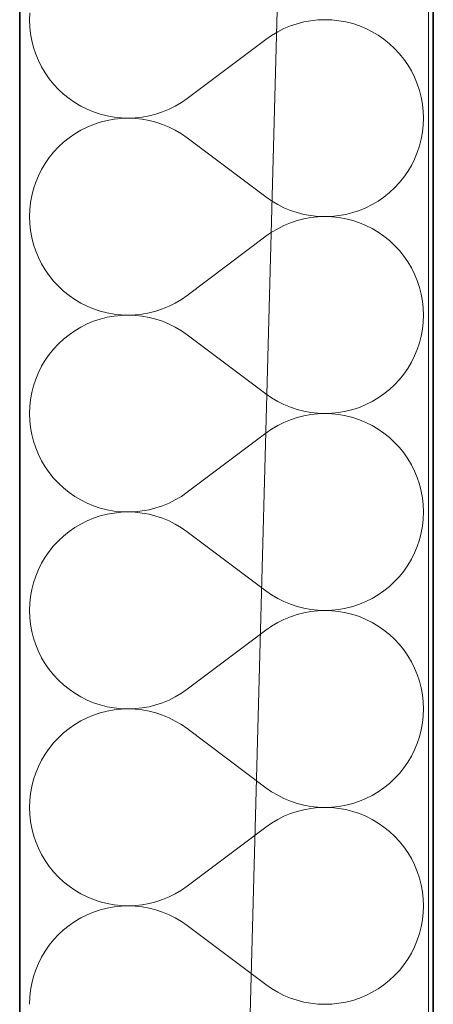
# Model space of a CAD drawing. Header units: millimetres. Extents: x -34676 to 172266, y 39940 to 476087.
# Tile 53 of 256: x 20168 to 20328, y 279246 to 279627. Entities that reach past the tile are written whole.
import ezdxf

# ---------------------------------------------------------------- set-up
doc = ezdxf.new("R2010")
doc.units = ezdxf.units.MM
doc.header["$MEASUREMENT"] = 0
for name, color, linetype in [('#podkład', 252, 'Continuous'), ('- A - ocieplenie', 7, 'Continuous'), ('Konstrukcja - Stropy', 7, 'Continuous')]:
    doc.layers.add(name, color=color, linetype=linetype)

# ---------------------------------------------------------------- blocks, each defined once
blk = doc.blocks.new('UHYGFFFF')
at = {"layer": '- A - ocieplenie', "color": 252, "linetype": 'Continuous', "lineweight": 35, "ltscale": 100}
for p, q in [((19777.48, 387506.86), (19777.48, 382744.35)), ((19937.48, 382893.65), (19937.48, 387506.86))]:
    blk.add_line(p, q, dxfattribs=at)
at = {"layer": '- A - ocieplenie', "color": 252, "linetype": 'Continuous', "lineweight": 13, "ltscale": 100}
for p, q in [((19781.38, 385769.48), (19781.29, 385766.76)), ((19781.29, 385766.76), (19781.38, 385764.04)), ((19781.38, 385764.04), (19781.68, 385761.34)), ((19882.23, 385764.35), (19879.72, 385763.31)), ((19884.81, 385765.21), (19882.23, 385764.35)), ((19887.45, 385765.89), (19884.81, 385765.21)), ((19890.13, 385766.37), (19887.45, 385765.89)), ((19892.83, 385766.66), (19890.13, 385766.37)), ((19895.55, 385766.76), (19892.83, 385766.66)), ((19898.27, 385766.67), (19895.55, 385766.76)), ((19900.97, 385766.38), (19898.27, 385766.67)), ((19903.65, 385765.9), (19900.97, 385766.38)), ((19906.29, 385765.23), (19903.65, 385765.9)), ((19908.87, 385764.37), (19906.29, 385765.23)), ((19911.38, 385763.33), (19908.87, 385764.37)), ((19781.68, 385761.34), (19782.16, 385758.66)), ((19874.95, 385760.7), (19872.72, 385759.14)), ((19877.29, 385762.09), (19874.95, 385760.7)), ((19879.72, 385763.31), (19877.29, 385762.09)), ((19913.82, 385762.11), (19911.38, 385763.33)), ((19916.16, 385760.72), (19913.82, 385762.11)), ((19918.39, 385759.17), (19916.16, 385760.72)), ((19782.16, 385758.66), (19782.83, 385756.03)), ((19872.72, 385759.14), (19842.24, 385736.29)), ((19920.51, 385757.47), (19918.39, 385759.17)), ((19922.5, 385755.61), (19920.51, 385757.47)), ((19782.83, 385756.03), (19783.69, 385753.44)), ((19783.69, 385753.44), (19784.73, 385750.93)), ((19924.36, 385753.62), (19922.5, 385755.61)), ((19926.06, 385751.51), (19924.36, 385753.62)), ((19784.73, 385750.93), (19785.95, 385748.5)), ((19927.62, 385749.27), (19926.06, 385751.51)), ((19929, 385746.93), (19927.62, 385749.27)), ((19785.95, 385748.5), (19787.34, 385746.16)), ((19787.34, 385746.16), (19788.89, 385743.93)), ((19930.22, 385744.5), (19929, 385746.93)), ((19788.89, 385743.93), (19790.6, 385741.81)), ((19790.6, 385741.81), (19792.45, 385739.82)), ((19931.26, 385741.99), (19930.22, 385744.5)), ((19932.12, 385739.4), (19931.26, 385741.99)), ((19792.45, 385739.82), (19794.45, 385737.96)), ((19794.45, 385737.96), (19796.56, 385736.26)), ((19932.8, 385736.77), (19932.12, 385739.4)), ((19796.56, 385736.26), (19798.8, 385734.71)), ((19798.8, 385734.71), (19801.14, 385733.32)), ((19835.24, 385732.12), (19837.67, 385733.34)), ((19837.67, 385733.34), (19840.01, 385734.73)), ((19840.01, 385734.73), (19842.24, 385736.29)), ((19933.28, 385734.09), (19932.8, 385736.77)), ((19933.57, 385731.39), (19933.28, 385734.09)), ((19801.14, 385733.32), (19803.57, 385732.1)), ((19803.57, 385732.1), (19806.09, 385731.06)), ((19806.09, 385731.06), (19808.67, 385730.21)), ((19808.67, 385730.21), (19811.31, 385729.53)), ((19811.31, 385729.53), (19813.98, 385729.05)), ((19824.83, 385729.06), (19827.51, 385729.54)), ((19827.51, 385729.54), (19830.14, 385730.22)), ((19830.14, 385730.22), (19832.72, 385731.08)), ((19832.72, 385731.08), (19835.24, 385732.12)), ((19933.67, 385728.67), (19933.57, 385731.39)), ((19806.09, 385726.27), (19803.57, 385725.23)), ((19808.67, 385727.13), (19806.09, 385726.27)), ((19811.31, 385727.8), (19808.67, 385727.13)), ((19813.98, 385728.28), (19811.31, 385727.8)), ((19813.98, 385729.05), (19816.69, 385728.76)), ((19816.69, 385728.57), (19813.98, 385728.28)), ((19816.69, 385728.76), (19819.41, 385728.67)), ((19819.41, 385728.67), (19816.69, 385728.57)), ((19819.41, 385728.67), (19822.13, 385728.77)), ((19822.13, 385728.57), (19819.41, 385728.67)), ((19822.13, 385728.77), (19824.83, 385729.06)), ((19824.83, 385728.28), (19822.13, 385728.57)), ((19827.51, 385727.79), (19824.83, 385728.28)), ((19830.14, 385727.12), (19827.51, 385727.79)), ((19832.72, 385726.26), (19830.14, 385727.12)), ((19835.24, 385725.21), (19832.72, 385726.26)), ((19933.28, 385723.24), (19933.57, 385725.95)), ((19933.57, 385725.95), (19933.67, 385728.67)), ((19798.8, 385722.63), (19796.56, 385721.08)), ((19801.14, 385724.02), (19798.8, 385722.63)), ((19803.57, 385725.23), (19801.14, 385724.02)), ((19837.67, 385723.99), (19835.24, 385725.21)), ((19840.01, 385722.6), (19837.67, 385723.99)), ((19842.24, 385721.05), (19840.01, 385722.6)), ((19932.8, 385720.57), (19933.28, 385723.24)), ((19794.45, 385719.37), (19792.45, 385717.52)), ((19796.56, 385721.08), (19794.45, 385719.37)), ((19872.72, 385698.19), (19842.24, 385721.05)), ((19932.12, 385717.93), (19932.8, 385720.57)), ((19790.6, 385715.53), (19788.89, 385713.41)), ((19792.45, 385717.52), (19790.6, 385715.53)), ((19930.22, 385712.84), (19931.26, 385715.35)), ((19931.26, 385715.35), (19932.12, 385717.93)), ((19787.34, 385711.18), (19785.95, 385708.84)), ((19788.89, 385713.41), (19787.34, 385711.18)), ((19929, 385710.4), (19930.22, 385712.84)), ((19785.95, 385708.84), (19784.73, 385706.4)), ((19926.06, 385705.83), (19927.62, 385708.06)), ((19927.62, 385708.06), (19929, 385710.4)), ((19783.69, 385703.89), (19782.83, 385701.31)), ((19784.73, 385706.4), (19783.69, 385703.89)), ((19922.5, 385701.72), (19924.36, 385703.71)), ((19924.36, 385703.71), (19926.06, 385705.83)), ((19782.83, 385701.31), (19782.16, 385698.67)), ((19918.39, 385698.16), (19920.51, 385699.87)), ((19920.51, 385699.87), (19922.5, 385701.72)), ((19781.68, 385696), (19781.38, 385693.29)), ((19782.16, 385698.67), (19781.68, 385696)), ((19872.72, 385698.19), (19874.95, 385696.64)), ((19874.95, 385696.64), (19877.29, 385695.25)), ((19877.29, 385695.25), (19879.72, 385694.03)), ((19913.82, 385695.22), (19916.16, 385696.61)), ((19916.16, 385696.61), (19918.39, 385698.16)), ((19781.38, 385693.29), (19781.29, 385690.57)), ((19879.72, 385694.03), (19882.23, 385692.98)), ((19882.23, 385692.98), (19884.81, 385692.12)), ((19884.81, 385692.12), (19887.45, 385691.45)), ((19887.45, 385691.45), (19890.13, 385690.96)), ((19900.97, 385690.96), (19903.65, 385691.44)), ((19903.65, 385691.44), (19906.29, 385692.11)), ((19906.29, 385692.11), (19908.87, 385692.97)), ((19908.87, 385692.97), (19911.38, 385694.01)), ((19911.38, 385694.01), (19913.82, 385695.22)), ((19781.29, 385690.57), (19781.38, 385687.85)), ((19781.38, 385687.85), (19781.68, 385685.15)), ((19882.23, 385688.16), (19879.72, 385687.12)), ((19884.81, 385689.02), (19882.23, 385688.16)), ((19887.45, 385689.7), (19884.81, 385689.02)), ((19890.13, 385690.18), (19887.45, 385689.7)), ((19890.13, 385690.96), (19892.83, 385690.67)), ((19892.83, 385690.47), (19890.13, 385690.18)), ((19892.83, 385690.67), (19895.55, 385690.57)), ((19895.55, 385690.57), (19892.83, 385690.47)), ((19895.55, 385690.57), (19898.27, 385690.67)), ((19898.27, 385690.48), (19895.55, 385690.57)), ((19898.27, 385690.67), (19900.97, 385690.96)), ((19900.97, 385690.19), (19898.27, 385690.48)), ((19903.65, 385689.71), (19900.97, 385690.19)), ((19906.29, 385689.03), (19903.65, 385689.71)), ((19908.87, 385688.18), (19906.29, 385689.03)), ((19911.38, 385687.14), (19908.87, 385688.18)), ((19781.68, 385685.15), (19782.16, 385682.47)), ((19874.95, 385684.51), (19872.72, 385682.95)), ((19877.29, 385685.9), (19874.95, 385684.51)), ((19879.72, 385687.12), (19877.29, 385685.9)), ((19913.82, 385685.92), (19911.38, 385687.14)), ((19916.16, 385684.53), (19913.82, 385685.92)), ((19918.39, 385682.98), (19916.16, 385684.53)), ((19782.16, 385682.47), (19782.83, 385679.84)), ((19872.72, 385682.95), (19842.24, 385660.1)), ((19920.51, 385681.28), (19918.39, 385682.98)), ((19922.5, 385679.42), (19920.51, 385681.28)), ((19782.83, 385679.84), (19783.69, 385677.25)), ((19783.69, 385677.25), (19784.73, 385674.74)), ((19924.36, 385677.43), (19922.5, 385679.42)), ((19926.06, 385675.31), (19924.36, 385677.43)), ((19784.73, 385674.74), (19785.95, 385672.31)), ((19927.62, 385673.08), (19926.06, 385675.31)), ((19929, 385670.74), (19927.62, 385673.08)), ((19785.95, 385672.31), (19787.34, 385669.97)), ((19787.34, 385669.97), (19788.89, 385667.73)), ((19930.22, 385668.31), (19929, 385670.74)), ((19788.89, 385667.73), (19790.6, 385665.62)), ((19790.6, 385665.62), (19792.45, 385663.63)), ((19931.26, 385665.8), (19930.22, 385668.31)), ((19932.12, 385663.21), (19931.26, 385665.8)), ((19792.45, 385663.63), (19794.45, 385661.77)), ((19794.45, 385661.77), (19796.56, 385660.07)), ((19932.8, 385660.58), (19932.12, 385663.21)), ((19796.56, 385660.07), (19798.8, 385658.52)), ((19798.8, 385658.52), (19801.14, 385657.13)), ((19835.24, 385655.93), (19837.67, 385657.15)), ((19837.67, 385657.15), (19840.01, 385658.54)), ((19840.01, 385658.54), (19842.24, 385660.1)), ((19933.28, 385657.9), (19932.8, 385660.58)), ((19933.57, 385655.2), (19933.28, 385657.9)), ((19801.14, 385657.13), (19803.57, 385655.91)), ((19803.57, 385655.91), (19806.09, 385654.87)), ((19806.09, 385654.87), (19808.67, 385654.01)), ((19808.67, 385654.01), (19811.31, 385653.34)), ((19811.31, 385653.34), (19813.98, 385652.86)), ((19824.83, 385652.87), (19827.51, 385653.35)), ((19827.51, 385653.35), (19830.14, 385654.03)), ((19830.14, 385654.03), (19832.72, 385654.89)), ((19832.72, 385654.89), (19835.24, 385655.93)), ((19933.67, 385652.48), (19933.57, 385655.2)), ((19806.09, 385650.08), (19803.57, 385649.04)), ((19808.67, 385650.94), (19806.09, 385650.08)), ((19811.31, 385651.61), (19808.67, 385650.94)), ((19813.98, 385652.09), (19811.31, 385651.61)), ((19813.98, 385652.86), (19816.69, 385652.57)), ((19816.69, 385652.38), (19813.98, 385652.09)), ((19816.69, 385652.57), (19819.41, 385652.48)), ((19819.41, 385652.48), (19816.69, 385652.38)), ((19819.41, 385652.48), (19822.13, 385652.58)), ((19822.13, 385652.38), (19819.41, 385652.48)), ((19822.13, 385652.58), (19824.83, 385652.87)), ((19824.83, 385652.09), (19822.13, 385652.38)), ((19827.51, 385651.6), (19824.83, 385652.09)), ((19830.14, 385650.93), (19827.51, 385651.6)), ((19832.72, 385650.06), (19830.14, 385650.93)), ((19835.24, 385649.02), (19832.72, 385650.06)), ((19933.28, 385647.05), (19933.57, 385649.76)), ((19933.57, 385649.76), (19933.67, 385652.48)), ((19798.8, 385646.44), (19796.56, 385644.89)), ((19801.14, 385647.83), (19798.8, 385646.44)), ((19803.57, 385649.04), (19801.14, 385647.83)), ((19837.67, 385647.8), (19835.24, 385649.02)), ((19840.01, 385646.41), (19837.67, 385647.8)), ((19842.24, 385644.86), (19840.01, 385646.41)), ((19932.8, 385644.38), (19933.28, 385647.05)), ((19794.45, 385643.18), (19792.45, 385641.33)), ((19796.56, 385644.89), (19794.45, 385643.18)), ((19872.72, 385622), (19842.24, 385644.86)), ((19932.12, 385641.74), (19932.8, 385644.38)), ((19790.6, 385639.34), (19788.89, 385637.22)), ((19792.45, 385641.33), (19790.6, 385639.34)), ((19930.22, 385636.65), (19931.26, 385639.16)), ((19931.26, 385639.16), (19932.12, 385641.74)), ((19787.34, 385634.99), (19785.95, 385632.65)), ((19788.89, 385637.22), (19787.34, 385634.99)), ((19929, 385634.21), (19930.22, 385636.65)), ((19785.95, 385632.65), (19784.73, 385630.21)), ((19926.06, 385629.64), (19927.62, 385631.87)), ((19927.62, 385631.87), (19929, 385634.21)), ((19783.69, 385627.7), (19782.83, 385625.12)), ((19784.73, 385630.21), (19783.69, 385627.7)), ((19922.5, 385625.53), (19924.36, 385627.52)), ((19924.36, 385627.52), (19926.06, 385629.64)), ((19782.83, 385625.12), (19782.16, 385622.48)), ((19918.39, 385621.97), (19920.51, 385623.68)), ((19920.51, 385623.68), (19922.5, 385625.53)), ((19781.68, 385619.81), (19781.38, 385617.1)), ((19782.16, 385622.48), (19781.68, 385619.81)), ((19872.72, 385622), (19874.95, 385620.45)), ((19874.95, 385620.45), (19877.29, 385619.06)), ((19877.29, 385619.06), (19879.72, 385617.84)), ((19913.82, 385619.03), (19916.16, 385620.42)), ((19916.16, 385620.42), (19918.39, 385621.97)), ((19781.38, 385617.1), (19781.29, 385614.38)), ((19879.72, 385617.84), (19882.23, 385616.79)), ((19882.23, 385616.79), (19884.81, 385615.93)), ((19884.81, 385615.93), (19887.45, 385615.26)), ((19887.45, 385615.26), (19890.13, 385614.77)), ((19900.97, 385614.77), (19903.65, 385615.25)), ((19903.65, 385615.25), (19906.29, 385615.92)), ((19906.29, 385615.92), (19908.87, 385616.78)), ((19908.87, 385616.78), (19911.38, 385617.82)), ((19911.38, 385617.82), (19913.82, 385619.03)), ((19781.29, 385614.38), (19781.38, 385611.66)), ((19781.38, 385611.66), (19781.68, 385608.96)), ((19882.23, 385611.97), (19879.72, 385610.93)), ((19884.81, 385612.83), (19882.23, 385611.97)), ((19887.45, 385613.51), (19884.81, 385612.83)), ((19890.13, 385613.99), (19887.45, 385613.51)), ((19890.13, 385614.77), (19892.83, 385614.48)), ((19892.83, 385614.28), (19890.13, 385613.99)), ((19892.83, 385614.48), (19895.55, 385614.38)), ((19895.55, 385614.38), (19892.83, 385614.28)), ((19895.55, 385614.38), (19898.27, 385614.48)), ((19898.27, 385614.29), (19895.55, 385614.38)), ((19898.27, 385614.48), (19900.97, 385614.77)), ((19900.97, 385614), (19898.27, 385614.29)), ((19903.65, 385613.52), (19900.97, 385614)), ((19906.29, 385612.84), (19903.65, 385613.52)), ((19908.87, 385611.99), (19906.29, 385612.84)), ((19911.38, 385610.95), (19908.87, 385611.99)), ((19781.68, 385608.96), (19782.16, 385606.28)), ((19874.95, 385608.32), (19872.72, 385606.76)), ((19877.29, 385609.71), (19874.95, 385608.32)), ((19879.72, 385610.93), (19877.29, 385609.71)), ((19913.82, 385609.73), (19911.38, 385610.95)), ((19916.16, 385608.34), (19913.82, 385609.73)), ((19918.39, 385606.79), (19916.16, 385608.34)), ((19782.16, 385606.28), (19782.83, 385603.64)), ((19872.72, 385606.76), (19842.24, 385583.91)), ((19920.51, 385605.09), (19918.39, 385606.79)), ((19922.5, 385603.23), (19920.51, 385605.09)), ((19782.83, 385603.64), (19783.69, 385601.06)), ((19783.69, 385601.06), (19784.73, 385598.55)), ((19924.36, 385601.24), (19922.5, 385603.23)), ((19926.06, 385599.12), (19924.36, 385601.24)), ((19784.73, 385598.55), (19785.95, 385596.12)), ((19927.62, 385596.89), (19926.06, 385599.12)), ((19929, 385594.55), (19927.62, 385596.89)), ((19785.95, 385596.12), (19787.34, 385593.78)), ((19787.34, 385593.78), (19788.89, 385591.54)), ((19930.22, 385592.12), (19929, 385594.55)), ((19788.89, 385591.54), (19790.6, 385589.43)), ((19790.6, 385589.43), (19792.45, 385587.44)), ((19931.26, 385589.6), (19930.22, 385592.12)), ((19932.12, 385587.02), (19931.26, 385589.6)), ((19792.45, 385587.44), (19794.45, 385585.58)), ((19794.45, 385585.58), (19796.56, 385583.88)), ((19932.8, 385584.39), (19932.12, 385587.02)), ((19796.56, 385583.88), (19798.8, 385582.33)), ((19798.8, 385582.33), (19801.14, 385580.94)), ((19835.24, 385579.74), (19837.67, 385580.96)), ((19837.67, 385580.96), (19840.01, 385582.35)), ((19840.01, 385582.35), (19842.24, 385583.91)), ((19933.28, 385581.71), (19932.8, 385584.39)), ((19933.57, 385579.01), (19933.28, 385581.71)), ((19801.14, 385580.94), (19803.57, 385579.72)), ((19803.57, 385579.72), (19806.09, 385578.68)), ((19806.09, 385578.68), (19808.67, 385577.82)), ((19808.67, 385577.82), (19811.31, 385577.15)), ((19811.31, 385577.15), (19813.98, 385576.67)), ((19824.83, 385576.68), (19827.51, 385577.16)), ((19827.51, 385577.16), (19830.14, 385577.84)), ((19830.14, 385577.84), (19832.72, 385578.7)), ((19832.72, 385578.7), (19835.24, 385579.74)), ((19933.67, 385576.29), (19933.57, 385579.01)), ((19806.09, 385573.89), (19803.57, 385572.85)), ((19808.67, 385574.75), (19806.09, 385573.89)), ((19811.31, 385575.42), (19808.67, 385574.75)), ((19813.98, 385575.9), (19811.31, 385575.42)), ((19813.98, 385576.67), (19816.69, 385576.38)), ((19816.69, 385576.19), (19813.98, 385575.9)), ((19816.69, 385576.38), (19819.41, 385576.29)), ((19819.41, 385576.29), (19816.69, 385576.19)), ((19819.41, 385576.29), (19822.13, 385576.39)), ((19822.13, 385576.19), (19819.41, 385576.29)), ((19822.13, 385576.39), (19824.83, 385576.68)), ((19824.83, 385575.9), (19822.13, 385576.19)), ((19827.51, 385575.41), (19824.83, 385575.9)), ((19830.14, 385574.74), (19827.51, 385575.41)), ((19832.72, 385573.87), (19830.14, 385574.74)), ((19835.24, 385572.83), (19832.72, 385573.87)), ((19933.28, 385570.86), (19933.57, 385573.57)), ((19933.57, 385573.57), (19933.67, 385576.29)), ((19798.8, 385570.25), (19796.56, 385568.7)), ((19801.14, 385571.63), (19798.8, 385570.25)), ((19803.57, 385572.85), (19801.14, 385571.63)), ((19837.67, 385571.61), (19835.24, 385572.83)), ((19840.01, 385570.22), (19837.67, 385571.61)), ((19842.24, 385568.67), (19840.01, 385570.22)), ((19932.8, 385568.19), (19933.28, 385570.86)), ((19794.45, 385566.99), (19792.45, 385565.14)), ((19796.56, 385568.7), (19794.45, 385566.99)), ((19872.72, 385545.81), (19842.24, 385568.67)), ((19932.12, 385565.55), (19932.8, 385568.19)), ((19790.6, 385563.15), (19788.89, 385561.03)), ((19792.45, 385565.14), (19790.6, 385563.15)), ((19930.22, 385560.46), (19931.26, 385562.97)), ((19931.26, 385562.97), (19932.12, 385565.55)), ((19787.34, 385558.79), (19785.95, 385556.46)), ((19788.89, 385561.03), (19787.34, 385558.79)), ((19929, 385558.02), (19930.22, 385560.46)), ((19785.95, 385556.46), (19784.73, 385554.02)), ((19926.06, 385553.45), (19927.62, 385555.68)), ((19927.62, 385555.68), (19929, 385558.02)), ((19783.69, 385551.51), (19782.83, 385548.93)), ((19784.73, 385554.02), (19783.69, 385551.51)), ((19922.5, 385549.34), (19924.36, 385551.33)), ((19924.36, 385551.33), (19926.06, 385553.45)), ((19782.83, 385548.93), (19782.16, 385546.29)), ((19918.39, 385545.78), (19920.51, 385547.49)), ((19920.51, 385547.49), (19922.5, 385549.34)), ((19781.68, 385543.62), (19781.38, 385540.91)), ((19782.16, 385546.29), (19781.68, 385543.62)), ((19872.72, 385545.81), (19874.95, 385544.26)), ((19874.95, 385544.26), (19877.29, 385542.87)), ((19877.29, 385542.87), (19879.72, 385541.65)), ((19913.82, 385542.84), (19916.16, 385544.23)), ((19916.16, 385544.23), (19918.39, 385545.78)), ((19781.38, 385540.91), (19781.29, 385538.19)), ((19879.72, 385541.65), (19882.23, 385540.6)), ((19882.23, 385540.6), (19884.81, 385539.74)), ((19884.81, 385539.74), (19887.45, 385539.07)), ((19887.45, 385539.07), (19890.13, 385538.58)), ((19900.97, 385538.58), (19903.65, 385539.06)), ((19903.65, 385539.06), (19906.29, 385539.73)), ((19906.29, 385539.73), (19908.87, 385540.59)), ((19908.87, 385540.59), (19911.38, 385541.63)), ((19911.38, 385541.63), (19913.82, 385542.84)), ((19781.29, 385538.19), (19781.38, 385535.47)), ((19781.38, 385535.47), (19781.68, 385532.77)), ((19882.23, 385535.78), (19879.72, 385534.74)), ((19884.81, 385536.64), (19882.23, 385535.78)), ((19887.45, 385537.31), (19884.81, 385536.64)), ((19890.13, 385537.8), (19887.45, 385537.31)), ((19890.13, 385538.58), (19892.83, 385538.29)), ((19892.83, 385538.09), (19890.13, 385537.8)), ((19892.83, 385538.29), (19895.55, 385538.19)), ((19895.55, 385538.19), (19892.83, 385538.09)), ((19895.55, 385538.19), (19898.27, 385538.29)), ((19898.27, 385538.1), (19895.55, 385538.19)), ((19898.27, 385538.29), (19900.97, 385538.58)), ((19900.97, 385537.81), (19898.27, 385538.1)), ((19903.65, 385537.33), (19900.97, 385537.81)), ((19906.29, 385536.65), (19903.65, 385537.33)), ((19908.87, 385535.8), (19906.29, 385536.65)), ((19911.38, 385534.76), (19908.87, 385535.8)), ((19781.68, 385532.77), (19782.16, 385530.09)), ((19874.95, 385532.13), (19872.72, 385530.57)), ((19877.29, 385533.52), (19874.95, 385532.13)), ((19879.72, 385534.74), (19877.29, 385533.52)), ((19913.82, 385533.54), (19911.38, 385534.76)), ((19916.16, 385532.15), (19913.82, 385533.54)), ((19918.39, 385530.6), (19916.16, 385532.15)), ((19782.16, 385530.09), (19782.83, 385527.45)), ((19872.72, 385530.57), (19842.24, 385507.72)), ((19920.51, 385528.9), (19918.39, 385530.6)), ((19922.5, 385527.04), (19920.51, 385528.9)), ((19782.83, 385527.45), (19783.69, 385524.87)), ((19783.69, 385524.87), (19784.73, 385522.36)), ((19924.36, 385525.05), (19922.5, 385527.04)), ((19926.06, 385522.93), (19924.36, 385525.05)), ((19784.73, 385522.36), (19785.95, 385519.93)), ((19927.62, 385520.7), (19926.06, 385522.93)), ((19929, 385518.36), (19927.62, 385520.7)), ((19785.95, 385519.93), (19787.34, 385517.59)), ((19787.34, 385517.59), (19788.89, 385515.35)), ((19930.22, 385515.93), (19929, 385518.36)), ((19788.89, 385515.35), (19790.6, 385513.24)), ((19790.6, 385513.24), (19792.45, 385511.25)), ((19931.26, 385513.41), (19930.22, 385515.93)), ((19932.12, 385510.83), (19931.26, 385513.41)), ((19792.45, 385511.25), (19794.45, 385509.39)), ((19794.45, 385509.39), (19796.56, 385507.69)), ((19932.8, 385508.2), (19932.12, 385510.83)), ((19796.56, 385507.69), (19798.8, 385506.14)), ((19798.8, 385506.14), (19801.14, 385504.75)), ((19835.24, 385503.55), (19837.67, 385504.77)), ((19837.67, 385504.77), (19840.01, 385506.16)), ((19840.01, 385506.16), (19842.24, 385507.72)), ((19933.28, 385505.52), (19932.8, 385508.2)), ((19933.57, 385502.81), (19933.28, 385505.52)), ((19801.14, 385504.75), (19803.57, 385503.53)), ((19803.57, 385503.53), (19806.09, 385502.49)), ((19806.09, 385502.49), (19808.67, 385501.63)), ((19808.67, 385501.63), (19811.31, 385500.96)), ((19811.31, 385500.96), (19813.98, 385500.48)), ((19824.83, 385500.49), (19827.51, 385500.97)), ((19827.51, 385500.97), (19830.14, 385501.65)), ((19830.14, 385501.65), (19832.72, 385502.51)), ((19832.72, 385502.51), (19835.24, 385503.55)), ((19933.67, 385500.1), (19933.57, 385502.81)), ((19806.09, 385497.7), (19803.57, 385496.66)), ((19808.67, 385498.56), (19806.09, 385497.7)), ((19811.31, 385499.23), (19808.67, 385498.56)), ((19813.98, 385499.71), (19811.31, 385499.23)), ((19813.98, 385500.48), (19816.69, 385500.19)), ((19816.69, 385500), (19813.98, 385499.71)), ((19816.69, 385500.19), (19819.41, 385500.1)), ((19819.41, 385500.1), (19816.69, 385500)), ((19819.41, 385500.1), (19822.13, 385500.2)), ((19822.13, 385500), (19819.41, 385500.1)), ((19822.13, 385500.2), (19824.83, 385500.49)), ((19824.83, 385499.7), (19822.13, 385500)), ((19827.51, 385499.22), (19824.83, 385499.7)), ((19830.14, 385498.54), (19827.51, 385499.22)), ((19832.72, 385497.68), (19830.14, 385498.54)), ((19835.24, 385496.64), (19832.72, 385497.68)), ((19933.28, 385494.67), (19933.57, 385497.38)), ((19933.57, 385497.38), (19933.67, 385500.1)), ((19798.8, 385494.06), (19796.56, 385492.51)), ((19801.14, 385495.44), (19798.8, 385494.06)), ((19803.57, 385496.66), (19801.14, 385495.44)), ((19837.67, 385495.42), (19835.24, 385496.64)), ((19840.01, 385494.03), (19837.67, 385495.42)), ((19842.24, 385492.48), (19840.01, 385494.03)), ((19932.8, 385492), (19933.28, 385494.67)), ((19794.45, 385490.8), (19792.45, 385488.95)), ((19796.56, 385492.51), (19794.45, 385490.8)), ((19872.72, 385469.62), (19842.24, 385492.48)), ((19932.12, 385489.36), (19932.8, 385492)), ((19790.6, 385486.96), (19788.89, 385484.84)), ((19792.45, 385488.95), (19790.6, 385486.96)), ((19930.22, 385484.26), (19931.26, 385486.78)), ((19931.26, 385486.78), (19932.12, 385489.36)), ((19787.34, 385482.6), (19785.95, 385480.26)), ((19788.89, 385484.84), (19787.34, 385482.6)), ((19929, 385481.83), (19930.22, 385484.26)), ((19785.95, 385480.26), (19784.73, 385477.83)), ((19926.06, 385477.26), (19927.62, 385479.49)), ((19927.62, 385479.49), (19929, 385481.83)), ((19783.69, 385475.32), (19782.83, 385472.74)), ((19784.73, 385477.83), (19783.69, 385475.32)), ((19922.5, 385473.15), (19924.36, 385475.14)), ((19924.36, 385475.14), (19926.06, 385477.26)), ((19782.83, 385472.74), (19782.16, 385470.1)), ((19918.39, 385469.59), (19920.51, 385471.3)), ((19920.51, 385471.3), (19922.5, 385473.15)), ((19781.68, 385467.42), (19781.38, 385464.72)), ((19782.16, 385470.1), (19781.68, 385467.42)), ((19872.72, 385469.62), (19874.95, 385468.07)), ((19874.95, 385468.07), (19877.29, 385466.68)), ((19877.29, 385466.68), (19879.72, 385465.46)), ((19913.82, 385466.65), (19916.16, 385468.04)), ((19916.16, 385468.04), (19918.39, 385469.59)), ((19781.38, 385464.72), (19781.29, 385462)), ((19879.72, 385465.46), (19882.23, 385464.41)), ((19882.23, 385464.41), (19884.81, 385463.55)), ((19884.81, 385463.55), (19887.45, 385462.88)), ((19887.45, 385462.88), (19890.13, 385462.39)), ((19900.97, 385462.39), (19903.65, 385462.87)), ((19903.65, 385462.87), (19906.29, 385463.54)), ((19906.29, 385463.54), (19908.87, 385464.4)), ((19908.87, 385464.4), (19911.38, 385465.44)), ((19911.38, 385465.44), (19913.82, 385466.65)), ((19781.29, 385462), (19781.38, 385459.28)), ((19781.38, 385459.28), (19781.68, 385456.58)), ((19882.23, 385459.59), (19879.72, 385458.55)), ((19884.81, 385460.45), (19882.23, 385459.59)), ((19887.45, 385461.12), (19884.81, 385460.45)), ((19890.13, 385461.61), (19887.45, 385461.12)), ((19890.13, 385462.39), (19892.83, 385462.1)), ((19892.83, 385461.9), (19890.13, 385461.61)), ((19892.83, 385462.1), (19895.55, 385462)), ((19895.55, 385462), (19892.83, 385461.9)), ((19895.55, 385462), (19898.27, 385462.1)), ((19898.27, 385461.91), (19895.55, 385462)), ((19898.27, 385462.1), (19900.97, 385462.39)), ((19900.97, 385461.62), (19898.27, 385461.91)), ((19903.65, 385461.13), (19900.97, 385461.62)), ((19906.29, 385460.46), (19903.65, 385461.13)), ((19908.87, 385459.61), (19906.29, 385460.46)), ((19911.38, 385458.57), (19908.87, 385459.61)), ((19781.68, 385456.58), (19782.16, 385453.9)), ((19874.95, 385455.94), (19872.72, 385454.38)), ((19877.29, 385457.33), (19874.95, 385455.94)), ((19879.72, 385458.55), (19877.29, 385457.33)), ((19913.82, 385457.35), (19911.38, 385458.57)), ((19916.16, 385455.96), (19913.82, 385457.35)), ((19918.39, 385454.41), (19916.16, 385455.96)), ((19782.16, 385453.9), (19782.83, 385451.26)), ((19872.72, 385454.38), (19842.24, 385431.52)), ((19920.51, 385452.7), (19918.39, 385454.41)), ((19922.5, 385450.85), (19920.51, 385452.7)), ((19782.83, 385451.26), (19783.69, 385448.68)), ((19783.69, 385448.68), (19784.73, 385446.17)), ((19924.36, 385448.86), (19922.5, 385450.85)), ((19926.06, 385446.74), (19924.36, 385448.86)), ((19784.73, 385446.17), (19785.95, 385443.74)), ((19927.62, 385444.51), (19926.06, 385446.74)), ((19929, 385442.17), (19927.62, 385444.51)), ((19785.95, 385443.74), (19787.34, 385441.4)), ((19787.34, 385441.4), (19788.89, 385439.16)), ((19930.22, 385439.74), (19929, 385442.17)), ((19788.89, 385439.16), (19790.6, 385437.05)), ((19790.6, 385437.05), (19792.45, 385435.05)), ((19931.26, 385437.22), (19930.22, 385439.74)), ((19932.12, 385434.64), (19931.26, 385437.22)), ((19792.45, 385435.05), (19794.45, 385433.2)), ((19794.45, 385433.2), (19796.56, 385431.5)), ((19932.8, 385432.01), (19932.12, 385434.64)), ((19796.56, 385431.5), (19798.8, 385429.94)), ((19798.8, 385429.94), (19801.14, 385428.56)), ((19835.24, 385427.36), (19837.67, 385428.58)), ((19837.67, 385428.58), (19840.01, 385429.97)), ((19840.01, 385429.97), (19842.24, 385431.52)), ((19933.28, 385429.33), (19932.8, 385432.01)), ((19933.57, 385426.62), (19933.28, 385429.33)), ((19801.14, 385428.56), (19803.57, 385427.34)), ((19803.57, 385427.34), (19806.09, 385426.3)), ((19806.09, 385426.3), (19808.67, 385425.44)), ((19808.67, 385425.44), (19811.31, 385424.77)), ((19811.31, 385424.77), (19813.98, 385424.29)), ((19824.83, 385424.3), (19827.51, 385424.78)), ((19827.51, 385424.78), (19830.14, 385425.46)), ((19830.14, 385425.46), (19832.72, 385426.32)), ((19832.72, 385426.32), (19835.24, 385427.36)), ((19933.67, 385423.91), (19933.57, 385426.62)), ((19806.09, 385421.51), (19803.57, 385420.47)), ((19808.67, 385422.37), (19806.09, 385421.51)), ((19811.31, 385423.04), (19808.67, 385422.37)), ((19813.98, 385423.52), (19811.31, 385423.04)), ((19813.98, 385424.29), (19816.69, 385424)), ((19816.69, 385423.81), (19813.98, 385423.52)), ((19816.69, 385424), (19819.41, 385423.91)), ((19819.41, 385423.91), (19816.69, 385423.81)), ((19819.41, 385423.91), (19822.13, 385424)), ((19822.13, 385423.81), (19819.41, 385423.91)), ((19822.13, 385424), (19824.83, 385424.3)), ((19824.83, 385423.51), (19822.13, 385423.81)), ((19827.51, 385423.03), (19824.83, 385423.51)), ((19830.14, 385422.35), (19827.51, 385423.03)), ((19832.72, 385421.49), (19830.14, 385422.35)), ((19835.24, 385420.45), (19832.72, 385421.49)), ((19933.28, 385418.48), (19933.57, 385421.19)), ((19933.57, 385421.19), (19933.67, 385423.91)), ((19798.8, 385417.87), (19796.56, 385416.32)), ((19801.14, 385419.25), (19798.8, 385417.87)), ((19803.57, 385420.47), (19801.14, 385419.25)), ((19837.67, 385419.23), (19835.24, 385420.45)), ((19840.01, 385417.84), (19837.67, 385419.23)), ((19842.24, 385416.29), (19840.01, 385417.84)), ((19932.8, 385415.8), (19933.28, 385418.48)), ((19794.45, 385414.61), (19792.45, 385412.76)), ((19796.56, 385416.32), (19794.45, 385414.61)), ((19872.72, 385393.43), (19842.24, 385416.29)), ((19932.12, 385413.17), (19932.8, 385415.8)), ((19790.6, 385410.77), (19788.89, 385408.65)), ((19792.45, 385412.76), (19790.6, 385410.77)), ((19930.22, 385408.07), (19931.26, 385410.59)), ((19931.26, 385410.59), (19932.12, 385413.17)), ((19787.34, 385406.41), (19785.95, 385404.07)), ((19788.89, 385408.65), (19787.34, 385406.41)), ((19929, 385405.64), (19930.22, 385408.07)), ((19785.95, 385404.07), (19784.73, 385401.64)), ((19926.06, 385401.07), (19927.62, 385403.3)), ((19927.62, 385403.3), (19929, 385405.64)), ((19783.69, 385399.13), (19782.83, 385396.55)), ((19784.73, 385401.64), (19783.69, 385399.13)), ((19922.5, 385396.96), (19924.36, 385398.95)), ((19924.36, 385398.95), (19926.06, 385401.07)), ((19782.83, 385396.55), (19782.16, 385393.91)), ((19918.39, 385393.4), (19920.51, 385395.11)), ((19920.51, 385395.11), (19922.5, 385396.96)), ((19781.68, 385391.23), (19781.38, 385388.53)), ((19782.16, 385393.91), (19781.68, 385391.23)), ((19872.72, 385393.43), (19874.95, 385391.88)), ((19874.95, 385391.88), (19877.29, 385390.49)), ((19877.29, 385390.49), (19879.72, 385389.27)), ((19913.82, 385390.46), (19916.16, 385391.85)), ((19916.16, 385391.85), (19918.39, 385393.4)), ((19781.38, 385388.53), (19781.29, 385385.81)), ((19879.72, 385389.27), (19882.23, 385388.22)), ((19882.23, 385388.22), (19884.81, 385387.36)), ((19884.81, 385387.36), (19887.45, 385386.69)), ((19887.45, 385386.69), (19890.13, 385386.2)), ((19900.97, 385386.2), (19903.65, 385386.68)), ((19903.65, 385386.68), (19906.29, 385387.35)), ((19906.29, 385387.35), (19908.87, 385388.21)), ((19908.87, 385388.21), (19911.38, 385389.25)), ((19911.38, 385389.25), (19913.82, 385390.46)), ((19890.13, 385386.2), (19892.83, 385385.91)), ((19892.83, 385385.91), (19895.55, 385385.81)), ((19895.55, 385385.81), (19898.27, 385385.91)), ((19898.27, 385385.91), (19900.97, 385386.2))]:
    blk.add_line(p, q, dxfattribs=at)
at = {"color": 252, "linetype": 'Continuous', "lineweight": 35, "ltscale": 100}
blk.add_line((19937.48, 385806.86), (19937.48, 384926.86), dxfattribs=at)
at = {"layer": 'Konstrukcja - Stropy', "color": 252, "linetype": 'Continuous', "lineweight": 13, "ltscale": 100}
for p, q in [((19935.63, 390812.63), (19935.63, 382844.47)), ((19800.39, 382902.44), (19937.48, 388030.59)), ((19937.48, 382893.65), (19937.48, 388030.59))]:
    blk.add_line(p, q, dxfattribs=at)

msp = doc.modelspace()

# ---------------------------------------------------------------- block references
at = {"layer": '#podkład'}
msp.add_blockref('UHYGFFFF', (390.91, -106139.89), dxfattribs=at)

doc.saveas('drawing.dxf')
